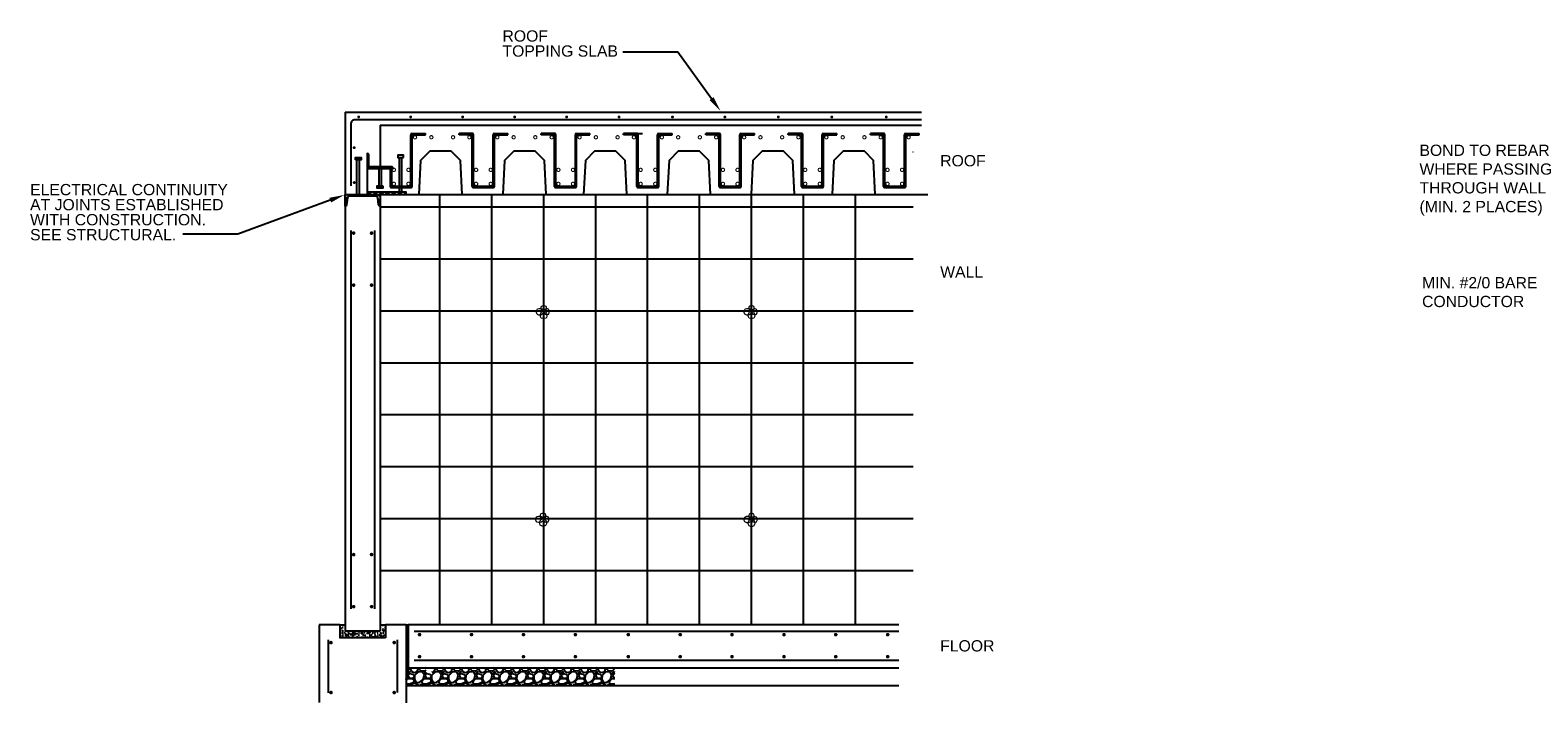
# Model space of a CAD drawing. Header units: inches. Extents: x 302 to 12790, y 497 to 13325.
# Tile 2 of 30: x 421 to 1625, y 1639 to 2176. Entities that reach past the tile are written whole.
import ezdxf
from ezdxf import colors
from ezdxf.entities.mleader import LeaderData, LeaderLine
from ezdxf.enums import TextEntityAlignment as Align
from ezdxf.math import Vec2, Vec3

# ---------------------------------------------------------------- set-up
doc = ezdxf.new("R2010")
doc.units = ezdxf.units.IN
doc.header["$MEASUREMENT"] = 0
doc.layers.add('E-ANNO-TEXT', color=7, linetype='Continuous', lineweight=25)
doc.layers.add('G-ANNO-TEXT', color=7, linetype='Continuous', lineweight=0)
doc.layers.add('E-DETL-FINE', color=253, linetype='Continuous')
doc.styles.add("3 4 1'-0", font='arial.ttf', dxfattribs={"height": 2})
doc.styles.add('R18', font='romans.shx', dxfattribs={"width": 0.85, "height": 0.125})
doc.styles.get("Standard").update_dxf_attribs({"font": 'arial.ttf'})

msp = doc.modelspace()

# ---------------------------------------------------------------- hatches: boundary and pattern name
at = {"layer": 'E-DETL-FINE'}
h = msp.add_hatch(dxfattribs=at)
h.set_pattern_fill('STEEL', color=256, scale=27.647945, style=0)
h.set_pattern_definition([(135, (1405.0934, 4900.3372), (2.443756, 2.443756), []), (135, (1405.0934, 4902.0652), (2.443756, 2.443756), [])])
edge = h.paths.add_edge_path()
edge.add_line((690.33145, 2065.4577), (711.12183, 2065.4577))
edge.add_line((711.12183, 2065.4577), (711.12183, 2065.5441))
edge.add_arc((709.71858, 2065.60826), 1.40472, 357.38221813, 423.55144906)
edge.add_line((710.34423, 2066.86595), (692.71169, 2066.86595))
edge.add_arc((692.71169, 2067.83795), 0.972, 180, 270, ccw=False)
edge.add_line((691.7397, 2067.83795), (691.7397, 2076.65362))
edge.add_arc((690.482, 2076.02797), 1.40472, 26.44855094, 92.61778187)
edge.add_line((690.41785, 2077.43122), (690.33145, 2077.43122))
edge.add_line((690.33145, 2077.43122), (690.33145, 2065.4577))
h = msp.add_hatch(dxfattribs=at)
h.set_pattern_fill('STEEL', color=256, scale=27.647945, style=0)
h.set_pattern_definition([(45, (-1848.3567, 305.9898), (-2.443756, 2.443756), []), (45, (-1848.3567, 307.7178), (-2.443756, 2.443756), [])])
h.paths.add_polyline_path([(690.33145, 2044.77617), (721.48981, 2044.77617), (721.48981, 2046.54498), (690.33145, 2046.54498)])
h = msp.add_hatch(dxfattribs=at)
h.set_pattern_fill('STEEL', color=256, scale=27.647945, style=0)
h.set_pattern_definition([(315, (-6240.38, 3492.051), (-2.4437561, -2.4437561), []), (315, (-6240.38, 3490.323), (-2.4437561, -2.4437561), [])])
edge = h.paths.add_edge_path()
edge.add_arc((697.21622, 2041.81928), 1.61041, 7.5, 90)
edge.add_line((697.21622, 2043.42969), (676.37141, 2043.42969))
edge.add_arc((676.37141, 2041.81928), 1.61041, 90, 172.5)
edge.add_line((674.77478, 2042.02948), (674.01194, 2036.5073))
edge.add_arc((672.91542, 2036.65166), 1.10599, 270, 352.5, ccw=False)
edge.add_line((672.91542, 2035.54567), (672.91542, 2044.66732))
edge.add_line((672.91542, 2044.66732), (700.67221, 2044.66732))
edge.add_line((700.67221, 2044.66732), (700.67221, 2035.54567))
edge.add_arc((700.67221, 2036.65166), 1.10599, 187.5, 270, ccw=False)
edge.add_line((699.57569, 2036.5073), (698.81285, 2042.02948))
h = msp.add_hatch(dxfattribs=at)
h.set_pattern_fill('AR-SAND', color=256, scale=1.632753, style=0)
h.set_pattern_definition([(37.5, (-1363.1296, 418.804), (-0.1028526, 3.1460266), [0, -2.481784, 0, -2.7756795, 0, -2.653223]), (7.5, (-1363.1296, 418.804), (2.8896076, 4.6078664), [0, -1.3388572, 0, -2.236871, 0, -0.8571951]), (327.5, (-1365.138, 418.804), (5.0846233, 0.0092398), [0, -0.8163763, 0, -2.9389548, 0, -3.8369687]), (317.5, (-1365.138, 418.804), (4.908261, 1.433027), [0, -0.4081882, 0, -1.926648, 0, -2.204216])])
h.paths.add_polyline_path([(704.93273, 1701.29054), (702.34073, 1701.29054), (702.34073, 1696.10655), (686.78876, 1696.10655), (686.78876, 1690.92256), (704.93273, 1690.92256)])
h.paths.add_polyline_path([(686.78876, 1696.10655), (671.23679, 1696.10655), (671.23679, 1701.29054), (668.6448, 1701.29054), (668.6448, 1690.92256), (686.78876, 1690.92256)])
h = msp.add_hatch(dxfattribs=at)
h.set_pattern_fill('AR-SAND', color=256, scale=1.632753, style=0)
h.set_pattern_definition([(37.5, (-1363.1296, 418.804), (-0.1028526, 3.1460266), [0, -2.481784, 0, -2.7756795, 0, -2.653223]), (7.5, (-1363.1296, 418.804), (2.8896076, 4.6078664), [0, -1.3388572, 0, -2.236871, 0, -0.8571951]), (327.5, (-1365.138, 418.804), (5.0846233, 0.0092398), [0, -0.8163763, 0, -2.9389548, 0, -3.8369687]), (317.5, (-1365.138, 418.804), (4.908261, 1.433027), [0, -0.4081882, 0, -1.926648, 0, -2.204216])])
h.paths.add_polyline_path([(704.93273, 1701.29054), (702.34073, 1701.29054), (702.34073, 1696.10655), (686.78876, 1696.10655), (686.78876, 1690.92256), (704.93273, 1690.92256)])
h.paths.add_polyline_path([(686.78876, 1696.10655), (671.23679, 1696.10655), (671.23679, 1701.29054), (668.6448, 1701.29054), (668.6448, 1690.92256), (686.78876, 1690.92256)])
h = msp.add_hatch(dxfattribs=at)
h.set_pattern_fill('GRAVEL', color=256, scale=13.606272, style=0)
h.set_pattern_definition([(228.0128, (-160.1958, 1393.5818), (-108.8501519, -122.4564663), [1.83053, -181.22313]), (184.9697, (-161.4204, 1392.22115), (163.2752783, 13.60615372), [3.14125, -310.98393]), (132.5104, (-164.54985, 1391.949), (136.0625937, -149.66911), [2.21494, -219.27911]), (267.2737, (-169.8563, 1388.54746), (13.6062178, 272.125444), [2.86056, -283.19493]), (292.8337, (-169.99236, 1385.69014), (-68.03149478, 163.27521518), [2.805, -277.69548]), (357.2737, (-168.90386, 1383.10495), (-272.125444, 13.6062178), [2.86056, -283.19493]), (37.6942, (-166.04654, 1382.9689), (-176.88163595, -136.06258945), [3.78294, -374.51058]), (72.2553, (-163.05316, 1385.28195), (95.24405044, 299.33793272), [3.57148, -353.57695]), (121.4296, (-161.96466, 1388.6835), (-108.85028804, 176.88146847), [2.87024, -284.15438]), (175.2364, (-163.4613, 1391.1326), (149.6690049, -13.6061568), [3.27683, -160.56439]), (222.3974, (-166.72685, 1391.40477), (-163.27536402, -149.66888427), [4.23765, -419.52729]), (138.8141, (-156.3861, 1388.4114), (-95.2439441, 81.6375954), [1.44636, -143.19028]), (171.4692, (-157.4746, 1389.3638), (176.88151266, -27.21265163), [2.75169, -272.41812]), (225, (-160.196, 1389.772), (-2e-15, -13.60628), [1.92421, -17.31795]), (203.1986, (-161.1483, 1391.4048), (68.0313563, 27.212562), [1.03623, -102.58605]), (291.8014, (-162.1007, 1390.9966), (-13.606271, 40.81882), [1.46544, -71.80658]), (30.9638, (-161.5565, 1389.636), (40.818789, 27.212578), [2.38013, -76.95739]), (161.5651, (-159.5155, 1390.8605), (27.21255, -13.60625), [1.72107, -41.30574]), (16.3895, (-169.99236, 1390.9966), (136.0627499, 40.8187168), [2.41103, -238.69272]), (70.3462, (-167.6793, 1391.6769), (-54.4250233, -149.66902106), [2.02272, -200.24906]), (293.1986, (-159.5155, 1393.5818), (-27.212562, 68.0313563), [2.07244, -101.54984]), (343.6105, (-158.69915, 1391.6769), (-136.0627499, 40.8187168), [2.41103, -238.69272]), (339.444, (-169.9924, 1382.5607), (-68.031385, 27.2124895), [2.32504, -113.927]), (294.7751, (-167.8154, 1381.7443), (-68.0312537, 149.66903856), [1.94812, -192.86405]), (66.8014, (-159.3795, 1379.9755), (27.212562, 68.0313563), [2.07244, -101.54984]), (17.354, (-158.5631, 1381.8804), (-176.8815635, -54.4250132), [2.28083, -225.80185]), (69.444, (-166.0465, 1379.9755), (-27.2124895, -68.031385), [1.16252, -115.08952]), (101.3099, (-160.1958, 1379.9755), (-13.60624, 54.425098), [0.69378, -68.68486]), (165.9638, (-160.332, 1380.6558), (40.818823, -13.606246), [2.805, -53.29509]), (186.009, (-163.05316, 1381.3361), (136.0627166, 13.6062627), [2.59948, -257.34798]), (303.6901, (-161.5565, 1388.4114), (-13.60629, 27.212538), [1.96232, -47.09578]), (353.1572, (-160.46797, 1386.77864), (231.30661537, -27.21265282), [3.42598, -339.1712]), (60.9454, (-157.0664, 1386.3705), (-54.4250884, -95.2439092), [1.40085, -138.6843]), (90, (-156.386, 1387.595), (-13.60627, 13.60627), [0.81638, -12.7899]), (120.2564, (-163.3253, 1381.7443), (54.4250184, -95.2439374), [1.89024, -187.13413]), (48.0128, (-164.2777, 1383.3771), (108.8501519, 122.4564663), [3.66107, -179.3926]), (0, (-161.829, 1386.098), (13.60627, 13.60627), [3.53763, -10.06864]), (325.3048, (-158.291, 1386.0983), (-136.0626419, 95.24402114), [2.15134, -212.9827]), (254.0546, (-156.5222, 1384.8738), (-13.6062705, -54.4250897), [1.9811, -97.07406]), (207.646, (-157.0664, 1382.9689), (-258.51911095, -136.06282495), [3.22557, -319.33205]), (175.4261, (-159.9237, 1381.4722), (-176.8815436, 13.60620126), [3.41244, -337.83113])])
h.paths.add_polyline_path([(887.97877, 1666.73059), (756.10671, 1666.73059), (756.10671, 1652.85219), (887.97877, 1652.85219)])
h.paths.add_polyline_path([(756.10671, 1666.73059), (742.05481, 1666.73059), (742.05481, 1662.85906), (737.15831, 1662.85906), (737.15831, 1666.73059), (723.211, 1666.73059), (723.211, 1658.83898), (721.43539, 1658.83898), (721.43539, 1652.85219), (756.10671, 1652.85219)])

# ---------------------------------------------------------------- linework, layer by layer
for p, q in [((672.91542, 2110.38561), (672.91542, 2044.66732)), ((672.91542, 2110.38561), (1132.8702, 2110.38561)), ((700.67221, 2100.01763), (1132.8702, 2100.01763)), ((700.67221, 2100.01763), (700.67221, 2066.86595)), ((725.25086, 2077.15902), (725.25086, 2092.5024)), ((726.11486, 2093.3664), (736.904, 2093.3664)), ((726.28766, 2077.15902), (726.28766, 2091.4656)), ((727.15166, 2092.3296), (736.904, 2092.3296)), ((736.904, 2092.3296), (736.904, 2093.3664)), ((774.51336, 2093.3664), (763.72423, 2093.3664)), ((763.72423, 2092.3296), (763.72423, 2093.3664)), ((773.47656, 2092.3296), (763.72423, 2092.3296)), ((774.34056, 2077.15902), (774.34056, 2091.4656)), ((775.37736, 2077.15902), (775.37736, 2092.5024)), ((790.91486, 2077.15902), (790.91486, 2092.5024)), ((791.77886, 2093.3664), (802.568, 2093.3664)), ((791.95166, 2077.15902), (791.95166, 2091.4656)), ((792.81566, 2092.3296), (802.568, 2092.3296)), ((802.568, 2092.3296), (802.568, 2093.3664)), ((840.17736, 2093.3664), (829.38823, 2093.3664)), ((829.38823, 2092.3296), (829.38823, 2093.3664)), ((839.14056, 2092.3296), (829.38823, 2092.3296)), ((840.00456, 2077.15902), (840.00456, 2091.4656)), ((841.04136, 2077.15902), (841.04136, 2092.5024)), ((856.57886, 2077.15902), (856.57886, 2092.5024)), ((857.44286, 2093.3664), (868.232, 2093.3664)), ((857.61566, 2077.15902), (857.61566, 2091.4656)), ((858.47966, 2092.3296), (868.232, 2092.3296)), ((868.232, 2092.3296), (868.232, 2093.3664)), ((905.84136, 2093.3664), (895.05223, 2093.3664)), ((895.05223, 2092.3296), (895.05223, 2093.3664)), ((904.80456, 2092.3296), (895.05223, 2092.3296)), ((899.26619, 2093.3664), (910.05532, 2093.3664)), ((905.66856, 2077.15902), (905.66856, 2091.4656)), ((906.70536, 2077.15902), (906.70536, 2092.5024)), ((922.24286, 2077.15902), (922.24286, 2092.5024)), ((923.10686, 2093.3664), (933.896, 2093.3664)), ((923.27966, 2077.15902), (923.27966, 2091.4656)), ((924.14366, 2092.3296), (933.896, 2092.3296)), ((933.896, 2092.3296), (933.896, 2093.3664)), ((971.50536, 2093.3664), (960.71623, 2093.3664)), ((960.71623, 2092.3296), (960.71623, 2093.3664)), ((970.46856, 2092.3296), (960.71623, 2092.3296)), ((971.33256, 2077.15902), (971.33256, 2091.4656)), ((972.36936, 2077.15902), (972.36936, 2092.5024)), ((987.90686, 2077.15902), (987.90686, 2092.5024)), ((988.77086, 2093.3664), (999.56, 2093.3664)), ((988.94366, 2077.15902), (988.94366, 2091.4656)), ((989.80766, 2092.3296), (999.56, 2092.3296)), ((999.56, 2092.3296), (999.56, 2093.3664)), ((1037.16936, 2093.3664), (1026.38023, 2093.3664)), ((1026.38023, 2092.3296), (1026.38023, 2093.3664)), ((1036.13256, 2092.3296), (1026.38023, 2092.3296)), ((1036.99656, 2077.15902), (1036.99656, 2091.4656)), ((1038.03336, 2077.15902), (1038.03336, 2092.5024)), ((1053.57086, 2077.15902), (1053.57086, 2092.5024)), ((1054.43486, 2093.3664), (1065.224, 2093.3664)), ((1054.60766, 2077.15902), (1054.60766, 2091.4656)), ((1055.47166, 2092.3296), (1065.224, 2092.3296)), ((1065.224, 2092.3296), (1065.224, 2093.3664)), ((1102.83336, 2093.3664), (1092.04423, 2093.3664)), ((1092.04423, 2092.3296), (1092.04423, 2093.3664)), ((1101.79656, 2092.3296), (1092.04423, 2092.3296)), ((1102.66056, 2077.15902), (1102.66056, 2091.4656)), ((1103.69736, 2077.15902), (1103.69736, 2092.5024)), ((1119.23486, 2077.15902), (1119.23486, 2092.5024)), ((1120.09886, 2093.3664), (1130.888, 2093.3664)), ((1120.27166, 2077.15902), (1120.27166, 2091.4656)), ((1121.13566, 2092.3296), (1130.888, 2092.3296)), ((1130.888, 2092.3296), (1130.888, 2093.3664)), ((725.25086, 2052.22818), (725.25086, 2077.15902)), ((726.28766, 2051.19138), (726.28766, 2077.15902)), ((774.34056, 2051.19138), (774.34056, 2077.15902)), ((775.37736, 2052.22818), (775.37736, 2077.15902)), ((790.91486, 2052.22818), (790.91486, 2077.15902)), ((791.95166, 2051.19138), (791.95166, 2077.15902)), ((840.00456, 2051.19138), (840.00456, 2077.15902)), ((841.04136, 2052.22818), (841.04136, 2077.15902)), ((856.57886, 2052.22818), (856.57886, 2077.15902)), ((857.61566, 2051.19138), (857.61566, 2077.15902)), ((905.66856, 2051.19138), (905.66856, 2077.15902)), ((906.70536, 2052.22818), (906.70536, 2077.15902)), ((922.24286, 2052.22818), (922.24286, 2077.15902)), ((923.27966, 2051.19138), (923.27966, 2077.15902)), ((971.33256, 2051.19138), (971.33256, 2077.15902)), ((972.36936, 2052.22818), (972.36936, 2077.15902)), ((987.90686, 2052.22818), (987.90686, 2077.15902)), ((988.94366, 2051.19138), (988.94366, 2077.15902)), ((1036.99656, 2051.19138), (1036.99656, 2077.15902)), ((1038.03336, 2052.22818), (1038.03336, 2077.15902)), ((1053.57086, 2052.22818), (1053.57086, 2077.15902)), ((1054.60766, 2051.19138), (1054.60766, 2077.15902)), ((1102.66056, 2051.19138), (1102.66056, 2077.15902)), ((1103.69736, 2052.22818), (1103.69736, 2077.15902)), ((1119.23486, 2052.22818), (1119.23486, 2077.15902)), ((1120.27166, 2051.19138), (1120.27166, 2077.15902)), ((1126.20843, 2078.44057), (1125.84863, 2078.44057)), ((690.33145, 2065.4577), (690.33145, 2044.77617)), ((708.67656, 2065.06055), (708.67656, 2051.19138)), ((709.71336, 2065.06055), (708.67656, 2065.06055)), ((709.71336, 2065.06055), (709.71336, 2052.22818)), ((709.54056, 2050.32738), (725.42366, 2050.32738)), ((710.57736, 2051.36418), (724.38686, 2051.36418)), ((775.20456, 2050.32738), (791.08766, 2050.32738)), ((776.24136, 2051.36418), (790.05086, 2051.36418)), ((840.86856, 2050.32738), (856.75166, 2050.32738)), ((841.90536, 2051.36418), (855.71486, 2051.36418)), ((906.53256, 2050.32738), (922.41566, 2050.32738)), ((907.56936, 2051.36418), (921.37886, 2051.36418)), ((972.19656, 2050.32738), (988.07966, 2050.32738)), ((973.23336, 2051.36418), (987.04286, 2051.36418)), ((1037.86056, 2050.32738), (1053.74366, 2050.32738)), ((1038.89736, 2051.36418), (1052.70686, 2051.36418)), ((1103.52456, 2050.32738), (1119.40766, 2050.32738)), ((1104.56136, 2051.36418), (1118.37086, 2051.36418)), ((672.91542, 2044.66732), (672.91542, 1696.10655)), ((690.33145, 2044.77617), (1137.889, 2044.77617)), ((700.67221, 2044.66732), (700.67221, 1696.10655)), ((1126.20843, 2034.59855), (700.76063, 2034.59855)), ((748.14304, 2044.16681), (748.14304, 1701.8386)), ((789.61504, 2044.16681), (789.61504, 1701.8386)), ((831.08704, 2044.16681), (831.08704, 1701.8386)), ((872.55904, 2044.16681), (872.55904, 1701.8386)), ((914.03104, 2044.16681), (914.03104, 1701.8386)), ((955.50304, 2044.16681), (955.50304, 1701.8386)), ((996.97504, 2044.16681), (996.97504, 1701.8386)), ((1038.44704, 2044.16681), (1038.44704, 1701.8386)), ((1079.91904, 2044.16681), (1079.91904, 1701.8386)), ((677.30837, 2016.00492), (677.30837, 1713.89398)), ((696.26916, 2016.00492), (696.26916, 1713.89398)), ((1126.20843, 1993.12655), (700.76063, 1993.12655)), ((1126.20843, 1951.65455), (700.76063, 1951.65455)), ((1126.20843, 1910.18255), (700.76063, 1910.18255)), ((1126.20843, 1868.71055), (700.76063, 1868.71055)), ((1126.20843, 1827.23855), (700.76063, 1827.23855)), ((1126.20843, 1785.76655), (700.76063, 1785.76655)), ((1126.20843, 1744.29455), (700.76063, 1744.29455)), ((652.15225, 1701.29054), (652.15225, 1639.08267)), ((668.64985, 1701.29054), (652.15225, 1701.29054)), ((668.6448, 1701.29054), (668.6448, 1690.92256)), ((668.6448, 1701.29054), (672.91037, 1701.29044)), ((668.6448, 1701.29054), (668.6448, 1690.92256)), ((668.6448, 1701.29054), (672.91037, 1701.29044)), ((700.66716, 1701.29064), (704.93273, 1701.29054)), ((700.66716, 1701.29064), (704.93273, 1701.29054)), ((704.93273, 1701.29054), (704.93273, 1690.92256)), ((704.93273, 1701.29054), (704.93273, 1690.92256)), ((721.43539, 1701.29054), (704.93778, 1701.29054)), ((721.43539, 1701.29054), (723.211, 1701.29054)), ((721.43539, 1701.29054), (721.43539, 1638.8883)), ((721.43539, 1699.52173), (723.211, 1699.52173)), ((721.43539, 1697.75291), (723.211, 1697.75291)), ((723.211, 1701.29054), (723.211, 1666.73059)), ((1114.6612, 1701.29054), (723.211, 1701.29054)), ((659.23676, 1689.08875), (659.23676, 1646.91736)), ((704.93273, 1690.92256), (668.6448, 1690.92256)), ((700.67221, 1696.10655), (672.91542, 1696.10655)), ((700.67221, 1696.10655), (672.91542, 1696.10655)), ((714.35087, 1689.08875), (714.35087, 1647.17552)), ((721.43539, 1695.9841), (723.211, 1695.9841)), ((721.43539, 1694.21528), (723.211, 1694.21528)), ((721.43539, 1692.44647), (723.211, 1692.44647)), ((721.43539, 1690.67765), (723.211, 1690.67765)), ((721.43539, 1688.90884), (723.211, 1688.90884)), ((721.43539, 1687.14002), (723.211, 1687.14002)), ((721.43539, 1685.37121), (723.211, 1685.37121)), ((727.87366, 1696.15159), (1114.6612, 1696.15159)), ((721.43539, 1683.60239), (723.211, 1683.60239)), ((721.43539, 1681.83357), (723.211, 1681.83357)), ((721.43539, 1680.06476), (723.211, 1680.06476)), ((721.43539, 1678.29594), (723.211, 1678.29594)), ((721.43539, 1676.52713), (723.211, 1676.52713)), ((721.43539, 1674.75831), (723.211, 1674.75831)), ((721.43539, 1672.9895), (723.211, 1672.9895)), ((727.87366, 1672.99994), (1114.6612, 1672.99994)), ((721.43539, 1671.22068), (723.211, 1671.22068)), ((721.43539, 1669.45187), (723.211, 1669.45187)), ((721.43539, 1667.68305), (723.211, 1667.68305)), ((721.43539, 1665.91424), (723.211, 1665.91424)), ((721.43539, 1664.14542), (723.211, 1664.14542)), ((721.43539, 1662.37661), (723.211, 1662.37661)), ((723.211, 1666.73059), (1114.6612, 1666.73059)), ((721.43539, 1660.60779), (723.211, 1660.60779)), ((721.43539, 1652.85219), (1114.6612, 1652.85219))]:
    msp.add_line(p, q, dxfattribs=at)
at = {"layer": 'E-DETL-FINE', "ltscale": 5}
for p, q in [((682.28419, 2044.66732), (682.28419, 2072.3969)), ((684.22818, 2044.66732), (684.22818, 2072.3969)), ((716.14425, 2046.54498), (716.14425, 2074.16571)), ((718.08824, 2046.54498), (718.08824, 2074.16571)), ((699.75464, 2065.4577), (699.75464, 2051.71537)), ((701.69864, 2065.4577), (701.69864, 2051.71537))]:
    msp.add_line(p, q, dxfattribs=at)
at = {"layer": 'E-DETL-FINE'}
for points, const_width in [([(684.2127, 2106.65235, -1), (683.06073, 2106.65235, -1)], 1.15197), ([(725.71183, 2106.65235, -1), (724.55986, 2106.65235, -1)], 1.15197), ([(767.21096, 2106.65235, -1), (766.05899, 2106.65235, -1)], 1.15197), ([(808.71009, 2106.65235, -1), (807.55812, 2106.65235, -1)], 1.15197), ([(850.20922, 2106.65235, -1), (849.05725, 2106.65235, -1)], 1.15197), ([(892.03254, 2106.65235, -1), (890.88057, 2106.65235, -1)], 1.15197), ([(934.69234, 2106.65235, -1), (933.54037, 2106.65235, -1)], 1.15197), ([(976.51566, 2106.65235, -1), (975.36369, 2106.65235, -1)], 1.15197), ([(1019.17546, 2106.65235, -1), (1018.02349, 2106.65235, -1)], 1.15197), ([(1061.83525, 2106.65235, -1), (1060.68328, 2106.65235, -1)], 1.15197), ([(1105.33151, 2106.65235, -1), (1104.17954, 2106.65235, -1)], 1.15197), ([(680.65343, 2082.19261, -1), (679.50146, 2082.19261, -1)], 1.15197), ([(680.65343, 2054.28624, -1), (679.50146, 2054.28624, -1)], 1.15197), ([(678.91814, 2013.93476, 1), (680.3581, 2013.93476, 1)], 1.43996), ([(694.65938, 2013.93476, -1), (693.21942, 2013.93476, -1)], 1.43996), ([(680.3581, 1972.39055, -1), (678.91814, 1972.39055, -1)], 1.43996), ([(694.65938, 1972.39055, -1), (693.21942, 1972.39055, -1)], 1.43996), ([(678.91814, 1757.24746, 1), (680.3581, 1757.24746, 1)], 1.43996), ([(694.65938, 1757.24746, -1), (693.21942, 1757.24746, -1)], 1.43996), ([(680.3581, 1715.70325, -1), (678.91814, 1715.70325, -1)], 1.43996), ([(694.65938, 1715.70325, -1), (693.21942, 1715.70325, -1)], 1.43996), ([(660.84653, 1687.01859, 1), (662.2865, 1687.01859, 1)], 1.43996), ([(712.7411, 1687.01859, -1), (711.30114, 1687.01859, -1)], 1.43996), ([(731.50704, 1693.34897, 1), (732.947, 1693.34897, 1)], 1.43996), ([(772.97904, 1693.34897, 1), (774.419, 1693.34897, 1)], 1.43996), ([(814.45104, 1693.34897, 1), (815.891, 1693.34897, 1)], 1.43996), ([(855.92304, 1693.34897, 1), (857.363, 1693.34897, 1)], 1.43996), ([(898.09769, 1693.34897, 1), (899.53765, 1693.34897, 1)], 1.43996), ([(939.56969, 1693.34897, 1), (941.00965, 1693.34897, 1)], 1.43996), ([(980.90788, 1693.34897, 1), (982.34784, 1693.34897, 1)], 1.43996), ([(1022.37988, 1693.34897, 1), (1023.81984, 1693.34897, 1)], 1.43996), ([(1063.71807, 1693.34897, 1), (1065.15803, 1693.34897, 1)], 1.43996), ([(1105.19007, 1693.34897, 1), (1106.63003, 1693.34897, 1)], 1.43996), ([(731.50704, 1675.74468, 1), (732.947, 1675.74468, 1)], 1.43996), ([(772.97904, 1675.74468, 1), (774.419, 1675.74468, 1)], 1.43996), ([(814.45104, 1675.74468, 1), (815.891, 1675.74468, 1)], 1.43996), ([(855.92304, 1675.74468, 1), (857.363, 1675.74468, 1)], 1.43996), ([(898.09769, 1675.74468, 1), (899.53765, 1675.74468, 1)], 1.43996), ([(939.56969, 1675.74468, 1), (941.00965, 1675.74468, 1)], 1.43996), ([(980.90788, 1675.74468, 1), (982.34784, 1675.74468, 1)], 1.43996), ([(1022.37988, 1675.74468, 1), (1023.81984, 1675.74468, 1)], 1.43996), ([(1063.71807, 1675.74468, 1), (1065.15803, 1675.74468, 1)], 1.43996), ([(1105.19007, 1675.74468, 1), (1106.63003, 1675.74468, 1)], 1.43996), ([(660.84653, 1647.1186, 1), (662.2865, 1647.1186, 1)], 1.43996), ([(712.7411, 1647.1186, -1), (711.30114, 1647.1186, -1)], 1.43996)]:
    msp.add_lwpolyline(points, format="xyb", close=True, dxfattribs=dict(at, const_width=const_width))
msp.add_lwpolyline([(1132.8702, 2104.45768), (680.76436, 2104.45768, 0.4142135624), (677.30837, 2101.00169), (677.30837, 2051.77764)], format="xyb", dxfattribs=at)
at = {"layer": 'E-DETL-FINE', "const_width": 0.864, "flags": 128}
for points in [[(727.33443, 2090.45269, 1), (729.92643, 2090.45269, 1)], [(740.35852, 2090.45269, 1), (742.95052, 2090.45269, 1)], [(760.26971, 2090.45269, -1), (757.67771, 2090.45269, -1)], [(773.2938, 2090.45269, -1), (770.7018, 2090.45269, -1)], [(792.99843, 2090.45269, 1), (795.59043, 2090.45269, 1)], [(806.02252, 2090.45269, 1), (808.61452, 2090.45269, 1)], [(825.93371, 2090.45269, -1), (823.34171, 2090.45269, -1)], [(838.9578, 2090.45269, -1), (836.3658, 2090.45269, -1)], [(858.66243, 2090.45269, 1), (861.25443, 2090.45269, 1)], [(871.68652, 2090.45269, 1), (874.27852, 2090.45269, 1)], [(891.59771, 2090.45269, -1), (889.00571, 2090.45269, -1)], [(904.6218, 2090.45269, -1), (902.0298, 2090.45269, -1)], [(924.32643, 2090.45269, 1), (926.91843, 2090.45269, 1)], [(937.35052, 2090.45269, 1), (939.94252, 2090.45269, 1)], [(957.26171, 2090.45269, -1), (954.66971, 2090.45269, -1)], [(970.2858, 2090.45269, -1), (967.6938, 2090.45269, -1)], [(989.99043, 2090.45269, 1), (992.58243, 2090.45269, 1)], [(1003.01452, 2090.45269, 1), (1005.60652, 2090.45269, 1)], [(1022.92571, 2090.45269, -1), (1020.33371, 2090.45269, -1)], [(1035.9498, 2090.45269, -1), (1033.3578, 2090.45269, -1)], [(1055.65443, 2090.45269, 1), (1058.24643, 2090.45269, 1)], [(1068.67852, 2090.45269, 1), (1071.27052, 2090.45269, 1)], [(1088.58971, 2090.45269, -1), (1085.99771, 2090.45269, -1)], [(1101.6138, 2090.45269, -1), (1099.0218, 2090.45269, -1)], [(1121.31843, 2090.45269, 1), (1123.91043, 2090.45269, 1)], [(710.42596, 2064.42958, 1), (713.01796, 2064.42958, 1)], [(722.07909, 2064.42958, 1), (724.67109, 2064.42958, 1)], [(776.08996, 2064.42958, 1), (778.68196, 2064.42958, 1)], [(787.74309, 2064.42958, 1), (790.33509, 2064.42958, 1)], [(841.75396, 2064.42958, 1), (844.34596, 2064.42958, 1)], [(853.40709, 2064.42958, 1), (855.99909, 2064.42958, 1)], [(907.41796, 2064.42958, 1), (910.00996, 2064.42958, 1)], [(919.07109, 2064.42958, 1), (921.66309, 2064.42958, 1)], [(973.08196, 2064.42958, 1), (975.67396, 2064.42958, 1)], [(984.73509, 2064.42958, 1), (987.32709, 2064.42958, 1)], [(1038.74596, 2064.42958, 1), (1041.33796, 2064.42958, 1)], [(1050.39909, 2064.42958, 1), (1052.99109, 2064.42958, 1)], [(1104.40996, 2064.42958, 1), (1107.00196, 2064.42958, 1)], [(1116.06309, 2064.42958, 1), (1118.65509, 2064.42958, 1)], [(710.42596, 2053.2442, 1), (713.01796, 2053.2442, 1)], [(722.07909, 2053.2442, 1), (724.67109, 2053.2442, 1)], [(776.08996, 2053.2442, 1), (778.68196, 2053.2442, 1)], [(787.74309, 2053.2442, 1), (790.33509, 2053.2442, 1)], [(841.75396, 2053.2442, 1), (844.34596, 2053.2442, 1)], [(853.40709, 2053.2442, 1), (855.99909, 2053.2442, 1)], [(907.41796, 2053.2442, 1), (910.00996, 2053.2442, 1)], [(919.07109, 2053.2442, 1), (921.66309, 2053.2442, 1)], [(973.08196, 2053.2442, 1), (975.67396, 2053.2442, 1)], [(984.73509, 2053.2442, 1), (987.32709, 2053.2442, 1)], [(1038.74596, 2053.2442, 1), (1041.33796, 2053.2442, 1)], [(1050.39909, 2053.2442, 1), (1052.99109, 2053.2442, 1)], [(1104.40996, 2053.2442, 1), (1107.00196, 2053.2442, 1)], [(1116.06309, 2053.2442, 1), (1118.65509, 2053.2442, 1)]]:
    msp.add_lwpolyline(points, format="xyb", close=True, dxfattribs=at)
at = {"layer": 'E-DETL-FINE', "ltscale": 5}
for points in [[(680.98819, 2072.3969), (680.98819, 2074.3409), (685.52418, 2074.3409), (685.52418, 2072.3969)], [(719.38424, 2074.16571), (719.38424, 2076.10971), (714.84825, 2076.10971), (714.84825, 2074.16571)], [(702.99463, 2051.71537), (702.99463, 2049.77137), (698.45864, 2049.77137), (698.45864, 2051.71537)]]:
    msp.add_lwpolyline(points, close=True, dxfattribs=at)
at = {"layer": 'E-DETL-FINE'}
for points in [[(690.33145, 2065.4577), (711.12183, 2065.4577), (711.12183, 2065.5441, 0.2970168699), (710.34423, 2066.86595), (692.71169, 2066.86595, -0.4142135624), (691.7397, 2067.83795), (691.7397, 2076.65362, 0.2970168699), (690.41785, 2077.43122), (690.33145, 2077.43122), (690.33145, 2065.4577)], [(698.81285, 2042.02948, 0.3763733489), (697.21622, 2043.42969), (676.37141, 2043.42969, 0.3763733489), (674.77478, 2042.02948), (674.01194, 2036.5073, -0.3763733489), (672.91542, 2035.54567), (672.91542, 2044.66732), (700.67221, 2044.66732), (700.67221, 2035.54567, -0.3763733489), (699.57569, 2036.5073)]]:
    msp.add_lwpolyline(points, format="xyb", close=True, dxfattribs=at)
for points in [[(766.25445, 2044.77617), (764.82754, 2072.00307), (757.49451, 2079.3361), (740.45445, 2079.3361), (733.12142, 2072.00307), (731.69451, 2044.77617)], [(833.26927, 2044.77617), (831.84236, 2072.00307), (824.50933, 2079.3361), (807.46927, 2079.3361), (800.13624, 2072.00307), (798.70933, 2044.77617)], [(897.77469, 2044.77617), (896.34778, 2072.00307), (889.01475, 2079.3361), (871.97469, 2079.3361), (864.64166, 2072.00307), (863.21475, 2044.77617)], [(964.49701, 2044.77617), (963.07011, 2072.00307), (955.73708, 2079.3361), (938.69701, 2079.3361), (931.36399, 2072.00307), (929.93708, 2044.77617)], [(1031.51183, 2044.77617), (1030.08493, 2072.00307), (1022.7519, 2079.3361), (1005.71183, 2079.3361), (998.37881, 2072.00307), (996.9519, 2044.77617)], [(1096.01726, 2044.77617), (1094.59035, 2072.00307), (1087.25732, 2079.3361), (1070.21726, 2079.3361), (1062.88423, 2072.00307), (1061.45732, 2044.77617)], [(721.43539, 1658.83898), (723.211, 1658.83898), (723.211, 1673.8586)]]:
    msp.add_lwpolyline(points, dxfattribs=at)
msp.add_lwpolyline([(690.33145, 2044.77617), (721.48981, 2044.77617), (721.48981, 2046.54498), (690.33145, 2046.54498)], close=True, dxfattribs=at)
for centre, start, end in [((726.11486, 2092.5024), 90, 180), ((727.15166, 2091.4656), 90, 180), ((773.47656, 2091.4656), 0, 90), ((774.51336, 2092.5024), 0, 90), ((791.77886, 2092.5024), 90, 180), ((792.81566, 2091.4656), 90, 180), ((839.14056, 2091.4656), 0, 90), ((840.17736, 2092.5024), 0, 90), ((857.44286, 2092.5024), 90, 180), ((858.47966, 2091.4656), 90, 180), ((904.80456, 2091.4656), 0, 90), ((905.84136, 2092.5024), 0, 90), ((923.10686, 2092.5024), 90, 180), ((924.14366, 2091.4656), 90, 180), ((970.46856, 2091.4656), 0, 90), ((971.50536, 2092.5024), 0, 90), ((988.77086, 2092.5024), 90, 180), ((989.80766, 2091.4656), 90, 180), ((1036.13256, 2091.4656), 0, 90), ((1037.16936, 2092.5024), 0, 90), ((1054.43486, 2092.5024), 90, 180), ((1055.47166, 2091.4656), 90, 180), ((1101.79656, 2091.4656), 0, 90), ((1102.83336, 2092.5024), 0, 90), ((1120.09886, 2092.5024), 90, 180), ((1121.13566, 2091.4656), 90, 180), ((709.54056, 2051.19138), 180, 270), ((710.57736, 2052.22818), 180, 270), ((724.38686, 2052.22818), 270, 0), ((725.42366, 2051.19138), 270, 0), ((775.20456, 2051.19138), 180, 270), ((776.24136, 2052.22818), 180, 270), ((790.05086, 2052.22818), 270, 0), ((791.08766, 2051.19138), 270, 0), ((840.86856, 2051.19138), 180, 270), ((841.90536, 2052.22818), 180, 270), ((855.71486, 2052.22818), 270, 0), ((856.75166, 2051.19138), 270, 0), ((906.53256, 2051.19138), 180, 270), ((907.56936, 2052.22818), 180, 270), ((921.37886, 2052.22818), 270, 0), ((922.41566, 2051.19138), 270, 0), ((972.19656, 2051.19138), 180, 270), ((973.23336, 2052.22818), 180, 270), ((987.04286, 2052.22818), 270, 0), ((988.07966, 2051.19138), 270, 0), ((1037.86056, 2051.19138), 180, 270), ((1038.89736, 2052.22818), 180, 270), ((1052.70686, 2052.22818), 270, 0), ((1053.74366, 2051.19138), 270, 0), ((1103.52456, 2051.19138), 180, 270), ((1104.56136, 2052.22818), 180, 270), ((1118.37086, 2052.22818), 270, 0), ((1119.40766, 2051.19138), 270, 0)]:
    msp.add_arc(centre, 0.864, start, end, dxfattribs=at)

# ---------------------------------------------------------------- texts
at = {"layer": 'E-ANNO-TEXT', "char_height": 9, "attachment_point": 1, "line_spacing_factor": 0.8}
for s, width, heights, insert in [('\\A1;ROOF TOPPING SLAB', 94.0433002, [24.49477], (798.4128, 2175.8141)), ('\\A1;ELECTRICAL CONTINUITY AT JOINTS ESTABLISHED WITH CONSTRUCTION.\\PSEE STRUCTURAL.', 161.8445631, [55.27422], (421.38507, 2053.15757))]:
    msp.add_mtext_dynamic_manual_height_columns(s, width=width, gutter_width=48, heights=heights, dxfattribs=dict(at, insert=insert))
at = {"layer": 'E-ANNO-TEXT', "char_height": 8.984736, "attachment_point": 1}
for s, insert, width in [('BOND TO REBAR WHERE PASSING THROUGH WALL (MIN. 2 PLACES)', (1530.34242, 2084.55079), 121.5355819), ('MIN. #2/0 BARE CONDUCTOR', (1532.40653, 1978.81638), 102.107301)]:
    msp.add_mtext(s, dxfattribs=dict(at, insert=insert, width=width))
at = {"layer": 'E-DETL-FINE', "style": 'R18', "width": 0.85}
for p in [(830.66224, 1951.17079), (996.55024, 1951.17079), (830.25925, 1785.40243), (996.55024, 1785.28279)]:
    msp.add_text('8', height=10.287, rotation=270, dxfattribs=at).set_placement(p, align=Align.MIDDLE)
for p in [(831.28907, 1950.78565), (997.17707, 1950.78565), (830.88609, 1785.01729), (997.17707, 1784.89765)]:
    msp.add_text('8', height=10.287, dxfattribs=at).set_placement(p, align=Align.MIDDLE)
at = {"layer": 'G-ANNO-TEXT', "color": 7, "char_height": 9, "width": 48.0535811, "attachment_point": 1, "line_spacing_factor": 0.776524, "style": "3 4 1'-0"}
for s, insert in [('ROOF', (1147.79041, 2076.23763)), ('WALL', (1147.79041, 1987.42735)), ('FLOOR', (1147.79041, 1688.91154))]:
    msp.add_mtext(s, dxfattribs=dict(at, insert=insert))

# ---------------------------------------------------------------- leaders
at = {"layer": 'E-ANNO-TEXT'}
ml = msp.add_multileader_mtext('Standard', dxfattribs=at)
ml.set_content('', color=256)
ml.set_leader_properties()
ml.build(insert=Vec2(0, 0))
ml.multileader.update_dxf_attribs({"dogleg_length": 0.36, "arrow_head_size": 12, "scale": 48})
ctx = ml.context
ctx.base_point, ctx.scale, ctx.char_height, ctx.arrow_head_size, ctx.landing_gap_size, ctx.plane_origin = Vec3(885.76945, 2158.5191), 48, 8.64, 12, 4.32, Vec3(430.7208, 2218.05003)
ctx.text_align_type = 2
notes = []
notes.append((ctx, [(1, (1, 1, 0), (938.33283, 2158.5191), (-1, 0), 43.92338, [(0, [(972.31615, 2111.53702)], 0, [])])]))
ctx.mtext.insert, ctx.mtext.alignment, ctx.mtext.flow_direction = Vec3(890.08945, 2162.8391), 3, 5
ml = msp.add_multileader_mtext('Standard', dxfattribs=at)
ml.set_content('', color=256)
ml.set_leader_properties()
ml.build(insert=Vec2(0, 0))
ml.multileader.update_dxf_attribs({"dogleg_length": 0.36, "arrow_head_size": 12, "scale": 48})
ctx = ml.context
ctx.base_point, ctx.scale, ctx.char_height, ctx.arrow_head_size, ctx.landing_gap_size, ctx.plane_origin = Vec3(534.75392, 2012.96383), 48, 8.64, 12, 4.32, Vec3(107.18946, 2062.22492)
ctx.text_align_type = 2
notes.append((ctx, [(1, (1, 1, 0), (587.3173, 2012.96383), (-1, 0), 43.92338, [(0, [(672.23193, 2044.4301)], 0, [])])]))
ctx.mtext.insert, ctx.mtext.alignment, ctx.mtext.flow_direction = Vec3(539.07392, 2017.28383), 3, 5
for ctx, leaders in notes:
    for number, flags, end, landing, length, lines in leaders:
        leader = LeaderData()
        leader.index, (leader.has_last_leader_line, leader.has_dogleg_vector, leader.attachment_direction) = number, flags
        leader.last_leader_point, leader.dogleg_vector, leader.dogleg_length = Vec3(end), Vec3(landing), length
        for number, points, colour, breaks in lines:
            line = LeaderLine()
            line.index, line.vertices, line.color, line.breaks = number, Vec3.list(points), colors.encode_raw_color(colour), breaks
            leader.lines.append(line)
        ctx.leaders.append(leader)

doc.saveas('drawing.dxf')
